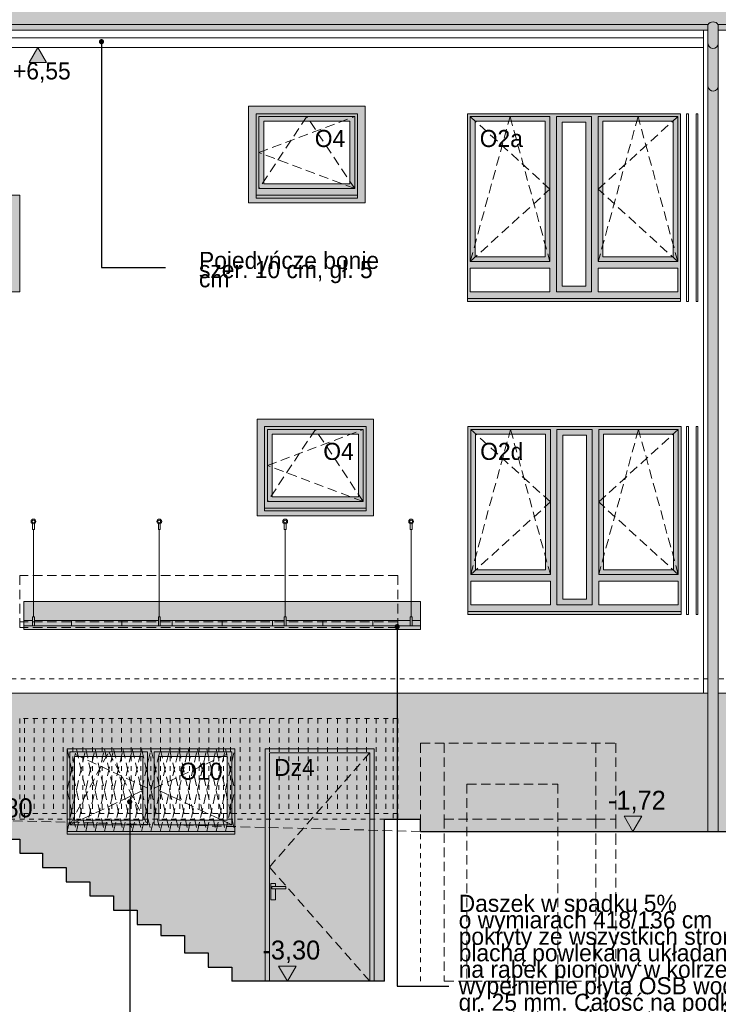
# Model space of a CAD drawing. Extents: x -149893 to 127691, y 5328 to 37028.
# Tile 10 of 88: x -97446 to -90073, y 17370 to 27755. Entities that reach past the tile are written whole.
import ezdxf

# ---------------------------------------------------------------- set-up
doc = ezdxf.new("R2010")
doc.units = 0
doc.header["$MEASUREMENT"] = 0
doc.linetypes.add('Hidden Line', pattern=[100, 50, -50])
doc.linetypes.add('Krawędzie ukryte', pattern=[150, 100, -50])
for name, color, linetype, lineweight, true_color in [('ARCH dach_Nr_Pióra__2', 7, 'Continuous', 13, 0x7f7f7f), ('arch izolacje_Nr_Pióra__9', 7, 'Continuous', 13, 0x3dad99), ('Arch kolorystyka_Nr_Pióra__81', 7, 'Continuous', 13, 0x6a6a6a), ('Arch okna_Nr_Pióra__82', 7, 'Continuous', 20, 0xaaaaaa), ('Arch okna_Nr_Pióra__84', 7, 'Continuous', 15, 0x41c341), ('Arch okna_Nr_Pióra__86', 7, 'Continuous', 20, 0x5555ff), ('INWENT.ŚCIANY_Nr_Pióra__2', 7, 'Continuous', 13, 0x7f7f7f), ('INWENT.ŚCIANY_Nr_Pióra__22', 7, 'Continuous', 9, 0x7f7f7f), ('Istniejące schody_Nr_Pióra__22', 7, 'Continuous', 9, 0x7f7f7f)]:
    doc.layers.add(name, color=color, linetype=linetype, lineweight=lineweight, true_color=true_color)
for name, color, linetype, lineweight in [('Arch drzwi_Nr_Pióra__21', 7, 'Continuous', 13), ('Arch okna_Nr_Pióra__100', 2, 'Continuous', 13), ('Arch okna_Nr_Pióra__19', 255, 'Continuous', 20), ('Arch okna_Nr_Pióra__5', 7, 'Continuous', 13), ('Arch opisy okien_Nr_Pióra__21', 7, 'Continuous', 13), ('Arch opisy_Nr_Pióra__21', 7, 'Continuous', 13), ('Arch wymiary_Nr_Pióra__21', 7, 'Continuous', 13), ('Arch wymiary_Nr_Pióra__5', 7, 'Continuous', 13), ('Arch wyposażenie_Nr_Pióra__21', 7, 'Continuous', 13), ('INWENT BALUSTRADY_Nr_Pióra__5', 7, 'Continuous', 13), ('INWENT DACH_Nr_Pióra__21', 7, 'Continuous', 13), ('INWENT ODWODNIENIE_Nr_Pióra__21', 7, 'Continuous', 13), ('INWENT OPISY_Nr_Pióra__21', 7, 'Continuous', 13), ('INWENT SCHODY_Nr_Pióra__1', 7, 'Continuous', 25), ('INWENT TEREN_Nr_Pióra__1', 7, 'Continuous', 25), ('INWENT TEREN_Nr_Pióra__21', 7, 'Continuous', 13), ('INWENT. DRZWI_Nr_Pióra__21', 7, 'Continuous', 13), ('INWENT. OKNA_Nr_Pióra__5', 7, 'Continuous', 13), ('INWENT.ŚCIANY_Nr_Pióra__1', 7, 'Continuous', 25), ('INWENT.ŚCIANY_Nr_Pióra__5', 7, 'Continuous', 13)]:
    doc.layers.add(name, color=color, linetype=linetype, lineweight=lineweight)
doc.layers.add('Arch wymiary', color=7, linetype='Continuous')
doc.styles.add('GENERATED_STYLE_1', font='txt')
doc.styles.add('GENERATED_STYLE_3', font='txt')
doc.styles.add('GENERATED_STYLE_4', font='txt')
doc.styles.add('GENERATED_STYLE_8', font='txt')
doc.dimstyles.new('GENERATED_STYLE__6', dxfattribs={"dimtxt": 179.999995, "dimasz": 114, "dimexe": 0.18, "dimexo": 0, "dimgap": 0.09, "dimtad": 1, "dimdec": 0, "dimlfac": 0.1, "dimzin": 0, "dimdsep": 46, "dimtxsty": 'GENERATED_STYLE_3', "dimblk": 'ARROWHEAD_2', "dimblk1": 'ARROWHEAD_2', "dimblk2": 'ARROWHEAD_2', "dimcen": 0.09, "dimclrd": 7, "dimclre": 7, "dimclrt": 7, "dimazin": 0, "dimtfac": 1, "dimtdec": 4, "dimtmove": 0, "dimatfit": 3, "dimfxl": 0, "dimtolj": 1, "dimtzin": 0, "dimarcsym": 0})
doc.dimstyles.new('GENERATED_STYLE__8', dxfattribs={"dimtxt": 0.18, "dimasz": 109.44, "dimexe": 0.18, "dimexo": 0.0625, "dimgap": 0.09, "dimtad": 0, "dimtih": 1, "dimtoh": 1, "dimdec": 4, "dimzin": 0, "dimdsep": 46, "dimcen": 0.09, "dimadec": 0, "dimazin": 0, "dimtfac": 1, "dimtdec": 4, "dimtmove": 0, "dimatfit": 3, "dimldrblk": 'ARROWHEAD_11', "dimfxl": 0, "dimtolj": 1, "dimtzin": 0, "dimarcsym": 0})
pattern_1 = [(45, (0, 300), (-95.45942, 95.45942), [0, -90, 0, -135]), (110, (300, 300), (126.8585, 46.17272), [0, -66, 0, -114])]

# ---------------------------------------------------------------- blocks, each defined once
blk = doc.blocks.new('Wymiary_73', base_point=(-90975, 19193))
at = {"layer": 'Arch wymiary_Nr_Pióra__21', "linetype": 'Continuous'}
blk.add_hatch(color=256, dxfattribs=at).paths.add_polyline_path([(-90975, 19193), (-91068, 19353), (-90882, 19353)], flags=0)
for p, q in [((-90975, 19193), (-91068, 19353)), ((-91068, 19353), (-90882, 19353)), ((-90882, 19353), (-90975, 19193)), ((-90975, 19193), (-91095, 19193)), ((-90975, 19193), (-90855, 19193))]:
    blk.add_line(p, q, dxfattribs=at)
at = {"layer": 'Arch wymiary_Nr_Pióra__21', "insert": (-91238, 19385), "char_height": 200, "attachment_point": 7, "style": 'GENERATED_STYLE_1'}
blk.add_mtext('{-1,72}', dxfattribs=at)
blk = doc.blocks.new('Wymiary_76', base_point=(-94621, 17613))
at = {"layer": 'Arch wymiary_Nr_Pióra__21', "linetype": 'Continuous'}
blk.add_hatch(color=256, dxfattribs=at).paths.add_polyline_path([(-94621, 17613), (-94714, 17773), (-94528, 17773)], flags=0)
for p, q in [((-94621, 17613), (-94714, 17773)), ((-94714, 17773), (-94528, 17773)), ((-94528, 17773), (-94621, 17613)), ((-94621, 17613), (-94741, 17613)), ((-94621, 17613), (-94501, 17613))]:
    blk.add_line(p, q, dxfattribs=at)
at = {"layer": 'Arch wymiary_Nr_Pióra__21', "insert": (-94884, 17805), "char_height": 200, "attachment_point": 7, "style": 'GENERATED_STYLE_1'}
blk.add_mtext('{-3,30}', dxfattribs=at)
blk = doc.blocks.new('Wymiary_77', base_point=(-97656, 19113))
at = {"layer": 'Arch wymiary_Nr_Pióra__21', "linetype": 'Continuous'}
blk.add_hatch(color=256, dxfattribs=at).paths.add_polyline_path([(-97656, 19113), (-97748, 19273), (-97563, 19273)], flags=0)
for p, q in [((-97656, 19113), (-97748, 19273)), ((-97748, 19273), (-97563, 19273)), ((-97563, 19273), (-97656, 19113)), ((-97656, 19113), (-97776, 19113)), ((-97656, 19113), (-97536, 19113))]:
    blk.add_line(p, q, dxfattribs=at)
at = {"layer": 'Arch wymiary_Nr_Pióra__21', "insert": (-97918, 19305), "char_height": 200, "attachment_point": 7, "style": 'GENERATED_STYLE_1'}
blk.add_mtext('{-1,80}', dxfattribs=at)
blk = doc.blocks.new('*D358')
at = {"layer": 'Arch wymiary_Nr_Pióra__5', "linetype": 'Continuous'}
for p, q in [((-97694, 21323), (-97694, 21396)), ((-97581, 21323), (-97806, 21323)), ((-97619, 21280), (-97769, 21366)), ((-97694, 19323), (-97694, 21323)), ((-97581, 19323), (-97806, 19323)), ((-97769, 19366), (-97619, 19280)), ((-97694, 19249), (-97694, 19323))]:
    blk.add_line(p, q, dxfattribs=at)
at = {"layer": 'Arch wymiary_Nr_Pióra__5', "insert": (-97730, 20150), "char_height": 180, "attachment_point": 7, "rotation": 90, "style": 'GENERATED_STYLE_3'}
blk.add_mtext('{200}', dxfattribs=at)
blk = doc.blocks.new('ARROWHEAD_2')
at = {"color": 0, "linetype": 'Continuous', "lineweight": 0}
for p, q in [((0, 0), (-1, 0)), ((-0.378, -0.655), (0.378, 0.655))]:
    blk.add_line(p, q, dxfattribs=at)
blk = doc.blocks.new('Wymiary_109', base_point=(-97255, 27463))
at = {"layer": 'Arch wymiary_Nr_Pióra__5', "linetype": 'Continuous'}
blk.add_hatch(color=256, dxfattribs=at).paths.add_polyline_path([(-97255, 27463), (-97347, 27303), (-97162, 27303)], flags=0)
for p, q in [((-97255, 27463), (-97375, 27463)), ((-97255, 27463), (-97347, 27303)), ((-97255, 27463), (-97135, 27463)), ((-97162, 27303), (-97255, 27463)), ((-97347, 27303), (-97162, 27303))]:
    blk.add_line(p, q, dxfattribs=at)
at = {"layer": 'Arch wymiary_Nr_Pióra__5', "insert": (-97517, 27091), "char_height": 180, "attachment_point": 7, "style": 'GENERATED_STYLE_3'}
blk.add_mtext('{+6,55}', dxfattribs=at)
blk = doc.blocks.new('ARROWHEAD_11')
at = {"color": 0, "linetype": 'Continuous', "lineweight": 0}
blk.add_line((0, 0), (-1, 0), dxfattribs=at)
at = {"color": 0, "linetype": 'Continuous', "lineweight": 0, "const_width": 0.25, "flags": 128}
blk.add_lwpolyline([(-0.125, 0, 1), (0.125, 0, 1)], format="xyb", close=True, dxfattribs=at)

msp = doc.modelspace()

# ---------------------------------------------------------------- hatches: boundary and pattern name
at = {"layer": 'Arch kolorystyka_Nr_Pióra__81', "linetype": 'Continuous'}
h = msp.add_hatch(color=256, dxfattribs=at)
h.paths.add_polyline_path([(-120405.9, 33202.8), (-120405.9, 27642.9), (-119535.9, 27642.9), (-119535.9, 19539.6), (-119425.9, 19539.6), (-119425.9, 27642.9), (-101695.9, 27642.9), (-101695.9, 19602.8), (-101715.9, 19602.8), (-101715.9, 19542.8, 0.4142136), (-101695.9, 19522.8), (-101695.9, 19359.6), (-101585.9, 19359.6), (-101585.9, 19522.8, 0.4142136), (-101565.9, 19542.8), (-101565.9, 19602.8), (-101585.9, 19602.8), (-101585.9, 27642.9), (-90183.4, 27642.9), (-90183.4, 19192.8), (-90073.4, 19192.8), (-90073.4, 27642.9), (-77115.9, 27642.9), (-77115.9, 19292.8), (-77005.9, 19292.8), (-77005.9, 27642.9), (-76315.9, 27642.9), (-76315.9, 33202.8), (-78565.9, 33202.8), (-78565.9, 33762.8), (-80315.9, 33762.8), (-80315.9, 33202.8), (-80905.9, 33202.8), (-80905.9, 33762.8), (-81545.9, 33762.8), (-81545.9, 33202.8), (-104413, 33202.8), (-104413, 33762.8), (-106715.4, 33762.8), (-106715.4, 33202.8), (-107814.8, 33202.8), (-107814.8, 33762.8), (-111476.4, 33762.8), (-111476.4, 33202.8), (-112589.5, 33202.8), (-112589.5, 33762.8), (-114291.8, 33762.8), (-114291.8, 33202.8), (-115135.1, 33202.8), (-115135.1, 33762.8), (-117437.5, 33762.8), (-117437.5, 33202.8)], flags=0)
h.paths.add_polyline_path([(-118310.9, 29036.9), (-118310.9, 29889.3), (-117230.9, 29889.3), (-117230.9, 29036.9)], flags=0)
h.paths.add_polyline_path([(-113810.9, 29036.9), (-114890.9, 29036.9), (-114890.9, 29889.3), (-113810.9, 29889.3)], flags=0)
h.paths.add_polyline_path([(-113660.9, 29889.3), (-112580.9, 29889.3), (-112580.9, 29036.9), (-113660.9, 29036.9)], flags=0)
h.paths.add_polyline_path([(-110885.9, 29036.9), (-110885.9, 29889.3), (-109805.9, 29889.3), (-109805.9, 29036.9)], flags=0)
h.paths.add_polyline_path([(-108575.9, 29036.9), (-109655.9, 29036.9), (-109655.9, 29889.3), (-108575.9, 29889.3)], flags=0)
h.paths.add_polyline_path([(-106595.9, 29889.3), (-105515.9, 29889.3), (-105515.9, 29036.9), (-106595.9, 29036.9)], flags=0)
h.paths.add_polyline_path([(-105365.9, 29036.9), (-105365.9, 29889.3), (-104285.9, 29889.3), (-104285.9, 29036.9)], flags=0)
h.paths.add_polyline_path([(-101135.9, 29036.9), (-102215.9, 29036.9), (-102215.9, 29889.3), (-101135.9, 29889.3)], flags=0)
h.paths.add_polyline_path([(-96905.9, 29036.9), (-97985.9, 29036.9), (-97985.9, 29889.3), (-96905.9, 29889.3)], flags=0)
h.paths.add_polyline_path([(-96770.9, 29889.3), (-95690.9, 29889.3), (-95690.9, 29036.9), (-96770.9, 29036.9)], flags=0)
h.paths.add_polyline_path([(-95555.9, 29036.9), (-95555.9, 29889.3), (-94475.9, 29889.3), (-94475.9, 29036.9)], flags=0)
h.paths.add_polyline_path([(-90855.9, 29036.9), (-90855.9, 29889.3), (-89775.9, 29889.3), (-89775.9, 29036.9)], flags=0)
h.paths.add_polyline_path([(-86135.9, 29036.9), (-87215.9, 29036.9), (-87215.9, 29889.3), (-86135.9, 29889.3)], flags=0)
h.paths.add_polyline_path([(-83955.9, 29889.3), (-82875.9, 29889.3), (-82875.9, 29036.9), (-83955.9, 29036.9)], flags=0)
msp.add_hatch(color=256, dxfattribs=at).paths.add_polyline_path([(-97400.9, 21322.8), (-93215.9, 21322.8), (-93215.9, 21617.3), (-97400.9, 21617.3)], flags=0)
at = {"layer": 'Arch okna_Nr_Pióra__100', "linetype": 'Continuous'}
h = msp.add_hatch(color=256, dxfattribs=at)
h.paths.add_polyline_path([(-98675.9, 24882.8), (-97445.9, 24882.8), (-97445.9, 25902.8), (-98675.9, 25902.8)], flags=0)
h.paths.add_polyline_path([(-98595.9, 24932.8), (-97525.9, 24932.8), (-97525.9, 25822.8), (-98595.9, 25822.8)], flags=0)
h = msp.add_hatch(color=256, dxfattribs=at)
h.paths.add_polyline_path([(-94940.9, 22522.8), (-93710.9, 22522.8), (-93710.9, 23542.8), (-94940.9, 23542.8)], flags=0)
h.paths.add_polyline_path([(-94860.9, 22572.8), (-93790.9, 22572.8), (-93790.9, 23462.8), (-94860.9, 23462.8)], flags=0)
at = {"layer": 'Arch okna_Nr_Pióra__19', "linetype": 'Continuous'}
h = msp.add_hatch(dxfattribs=at)
h.set_pattern_fill('Carpet', color=256, style=0, pattern_type=2)
h.set_pattern_definition(pattern_1)
h.paths.add_polyline_path([(-119425.9, 19539.6), (-100915.9, 19352.8), (-98195.9, 19322.8), (-98195.9, 19112.8), (-97445.9, 19112.8), (-97445.9, 18962.8), (-97205.9, 18962.8), (-97205.9, 18812.8), (-96955.9, 18812.8), (-96955.9, 18662.8), (-96705.9, 18662.8), (-96705.9, 18512.8), (-96455.9, 18512.8), (-96455.9, 18362.8), (-96205.9, 18362.8), (-96205.9, 18212.8), (-95955.9, 18212.8), (-95955.9, 18095.9), (-95705.9, 18095.9), (-95705.9, 17912.8), (-95455.9, 17912.8), (-95455.9, 17762.8), (-95205.9, 17762.8), (-95205.9, 17612.8), (-94855.9, 17612.8), (-94855.9, 20062.8), (-93705.9, 20062.8), (-93705.9, 17612.8), (-93595.9, 17612.8), (-93595.9, 19322.8), (-93215.9, 19322.8), (-93215.9, 19192.8), (-90183.4, 19192.8), (-90183.4, 20652.8), (-119425.9, 20652.8)], flags=0)
h.paths.add_polyline_path([(-118225.9, 19772.8), (-117335.9, 19772.8), (-117335.9, 20302.8), (-118225.9, 20302.8)], flags=0)
h.paths.add_polyline_path([(-112595.9, 19852.8, 1), (-113055.9, 19852.8, 1)], flags=0)
h.paths.add_polyline_path([(-115305.9, 19772.8), (-114415.9, 19772.8), (-114415.9, 20302.8), (-115305.9, 20302.8)], flags=0)
h.paths.add_polyline_path([(-110175.9, 19772.8), (-109285.9, 19772.8), (-109285.9, 20302.8), (-110175.9, 20302.8)], flags=0)
h.paths.add_polyline_path([(-100565.9, 19762.8), (-99385.9, 19762.8), (-99385.9, 20342.8), (-100565.9, 20342.8)], flags=0)
h.paths.add_polyline_path([(-98635.9, 20062.8), (-98335.9, 20062.8), (-98335.9, 20262.8), (-98635.9, 20262.8)], flags=0)
h.paths.add_polyline_path([(-96945.9, 19162.8), (-95175.9, 19162.8), (-95175.9, 20062.8), (-96945.9, 20062.8)], flags=0)
h = msp.add_hatch(dxfattribs=at)
h.set_pattern_fill('Carpet', color=256, style=0, pattern_type=2)
h.set_pattern_definition(pattern_1)
h.paths.add_polyline_path([(-81195.9, 19052.8), (-81325.9, 19052.8), (-82965.9, 19102.8), (-90073.4, 19192.8), (-90073.4, 20652.8), (-77115.9, 20652.8), (-77115.9, 19292.8), (-77235.9, 19292.8), (-77235.9, 17692.8), (-77515.9, 17692.8), (-77515.9, 19732.8), (-78505.9, 19732.8), (-78505.9, 19292.8), (-81195.9, 19292.8)], flags=0)
h.paths.add_polyline_path([(-89755.9, 19352.8), (-88575.9, 19352.8), (-88575.9, 20272.8), (-89755.9, 20272.8)], flags=0)
h.paths.add_polyline_path([(-85465.9, 19352.8), (-84285.9, 19352.8), (-84285.9, 20272.8), (-85465.9, 20272.8)], flags=0)
h.paths.add_polyline_path([(-82965.9, 19352.8), (-81785.9, 19352.8), (-81785.9, 20272.8), (-82965.9, 20272.8)], flags=0)
at = {"layer": 'Arch okna_Nr_Pióra__82', "linetype": 'Continuous'}
h = msp.add_hatch(color=256, dxfattribs=at)
h.paths.add_polyline_path([(-93880.9, 25872.8), (-94950.9, 25872.8), (-94950.9, 26762.8), (-93880.9, 26762.8)], flags=0)
h.paths.add_polyline_path([(-93960.9, 26022.8), (-94870.9, 26022.8), (-94870.9, 26682.8), (-93960.9, 26682.8)], flags=0)
h = msp.add_hatch(color=256, dxfattribs=at)
h.paths.add_polyline_path([(-92720.9, 24782.8), (-90470.9, 24782.8), (-90470.9, 26762.8), (-92720.9, 26762.8)], flags=0)
h.paths.add_polyline_path([(-91850.9, 24882.8), (-92690.9, 24882.8), (-92690.9, 25132.8), (-91850.9, 25132.8)], flags=0)
h.paths.add_polyline_path([(-91900.9, 25252.8), (-92640.9, 25252.8), (-92640.9, 26682.8), (-91900.9, 26682.8)], flags=0)
h.paths.add_polyline_path([(-91410.9, 24882.8), (-91780.9, 24882.8), (-91780.9, 26732.8), (-91410.9, 26732.8)], flags=0)
h.paths.add_polyline_path([(-91340.9, 25132.8), (-90500.9, 25132.8), (-90500.9, 24882.8), (-91340.9, 24882.8)], flags=0)
h.paths.add_polyline_path([(-90550.9, 25252.8), (-91290.9, 25252.8), (-91290.9, 26682.8), (-90550.9, 26682.8)], flags=0)
h = msp.add_hatch(color=256, dxfattribs=at)
h.paths.add_polyline_path([(-93790.9, 22572.8), (-94860.9, 22572.8), (-94860.9, 23462.8), (-93790.9, 23462.8)], flags=0)
h.paths.add_polyline_path([(-93870.9, 22722.8), (-94780.9, 22722.8), (-94780.9, 23382.8), (-93870.9, 23382.8)], flags=0)
h = msp.add_hatch(color=256, dxfattribs=at)
h.paths.add_polyline_path([(-92715.9, 21482.8), (-90465.9, 21482.8), (-90465.9, 23462.8), (-92715.9, 23462.8)], flags=0)
h.paths.add_polyline_path([(-91845.9, 21582.8), (-92685.9, 21582.8), (-92685.9, 21832.8), (-91845.9, 21832.8)], flags=0)
h.paths.add_polyline_path([(-91895.9, 21952.8), (-92635.9, 21952.8), (-92635.9, 23382.8), (-91895.9, 23382.8)], flags=0)
h.paths.add_polyline_path([(-91405.9, 21582.8), (-91775.9, 21582.8), (-91775.9, 23432.8), (-91405.9, 23432.8)], flags=0)
h.paths.add_polyline_path([(-91335.9, 21832.8), (-90495.9, 21832.8), (-90495.9, 21582.8), (-91335.9, 21582.8)], flags=0)
h.paths.add_polyline_path([(-90545.9, 21952.8), (-91285.9, 21952.8), (-91285.9, 23382.8), (-90545.9, 23382.8)], flags=0)
h = msp.add_hatch(color=256, dxfattribs=at)
h.paths.add_polyline_path([(-96945.9, 19162.8), (-95175.9, 19162.8), (-95175.9, 20062.8), (-96945.9, 20062.8)], flags=0)
h.paths.add_polyline_path([(-96865.9, 19982.8), (-96145.9, 19982.8), (-96145.9, 19312.8), (-96865.9, 19312.8)], flags=0)
h.paths.add_polyline_path([(-95975.9, 19312.8), (-95255.9, 19312.8), (-95255.9, 19982.8), (-95975.9, 19982.8)], flags=0)
msp.add_hatch(color=256, dxfattribs=at).paths.add_polyline_path([(-94855.9, 17612.8), (-93705.9, 17612.8), (-93705.9, 20062.8), (-94855.9, 20062.8)], flags=0)
at = {"layer": 'Arch okna_Nr_Pióra__84', "linetype": 'Continuous'}
h = msp.add_hatch(color=256, dxfattribs=at)
h.paths.add_polyline_path([(-91780.9, 24882.8), (-91410.9, 24882.8), (-91410.9, 26732.8), (-91780.9, 26732.8)], flags=0)
h.paths.add_polyline_path([(-91720.9, 26672.8), (-91720.9, 24942.8), (-91470.9, 24942.8), (-91470.9, 26672.8)], flags=0)
at = {"layer": 'Arch okna_Nr_Pióra__86', "linetype": 'Continuous'}
h = msp.add_hatch(color=256, dxfattribs=at)
h.paths.add_polyline_path([(-95030.9, 25822.8), (-93800.9, 25822.8), (-93800.9, 26842.8), (-95030.9, 26842.8)], flags=0)
h.paths.add_polyline_path([(-94950.9, 25872.8), (-93880.9, 25872.8), (-93880.9, 26762.8), (-94950.9, 26762.8)], flags=0)
h = msp.add_hatch(color=256, dxfattribs=at)
h.paths.add_polyline_path([(-91775.9, 21582.8), (-91405.9, 21582.8), (-91405.9, 23432.8), (-91775.9, 23432.8)], flags=0)
h.paths.add_polyline_path([(-91715.9, 23372.8), (-91715.9, 21642.8), (-91465.9, 21642.8), (-91465.9, 23372.8)], flags=0)

# ---------------------------------------------------------------- linework, layer by layer
at = {"layer": 'ARCH dach_Nr_Pióra__2', "linetype": 'Continuous'}
for p, q in [((-96898.4, 21417.3), (-96898.4, 21362.8)), ((-96368.4, 21417.3), (-96368.4, 21362.8)), ((-95838.4, 21417.3), (-95838.4, 21362.8)), ((-95308.4, 21417.3), (-95308.4, 21362.8)), ((-94778.4, 21417.3), (-94778.4, 21362.8)), ((-94248.4, 21417.3), (-94248.4, 21362.8)), ((-93718.4, 21417.3), (-93718.4, 21362.8))]:
    msp.add_line(p, q, dxfattribs=at)
at = {"layer": 'Arch drzwi_Nr_Pióra__21', "linetype": 'Continuous'}
for p, q in [((-94635.9, 18612.8), (-94785.9, 18612.8)), ((-94785.9, 18612.8), (-94785.9, 18587.8)), ((-94635.9, 18587.8), (-94635.9, 18612.8)), ((-94785.9, 18587.8), (-94635.9, 18587.8))]:
    msp.add_line(p, q, dxfattribs=at)
at = {"layer": 'arch izolacje_Nr_Pióra__9', "linetype": 'Continuous'}
for p, q in [((-90228.4, 20652.8), (-90228.4, 27642.9)), ((-101540.9, 27562.8), (-90228.4, 27562.8)), ((-101540.9, 27462.8), (-90228.4, 27462.8)), ((-95030.9, 26842.8), (-93800.9, 26842.8)), ((-95030.9, 26842.8), (-95030.9, 25822.8)), ((-93800.9, 26842.8), (-93800.9, 25822.8)), ((-90408.4, 26762.8), (-90388.4, 26762.8)), ((-90408.4, 26762.8), (-90408.4, 24782.8)), ((-90388.4, 26762.8), (-90388.4, 24782.8)), ((-90308.4, 26762.8), (-90288.4, 26762.8)), ((-90308.4, 26762.8), (-90308.4, 24782.8)), ((-90288.4, 26762.8), (-90288.4, 24782.8)), ((-98675.9, 25902.8), (-97445.9, 25902.8)), ((-97445.9, 25902.8), (-97445.9, 24882.8)), ((-95030.9, 25822.8), (-93800.9, 25822.8)), ((-98675.9, 24882.8), (-97445.9, 24882.8)), ((-90408.4, 24782.8), (-90388.4, 24782.8)), ((-90308.4, 24782.8), (-90288.4, 24782.8)), ((-94940.9, 23542.8), (-93710.9, 23542.8)), ((-94940.9, 23542.8), (-94940.9, 22522.8)), ((-93710.9, 23542.8), (-93710.9, 22522.8)), ((-90408.4, 23462.8), (-90388.4, 23462.8)), ((-90408.4, 23462.8), (-90408.4, 21482.8)), ((-90388.4, 23462.8), (-90388.4, 21482.8)), ((-90308.4, 23462.8), (-90288.4, 23462.8)), ((-90308.4, 23462.8), (-90308.4, 21482.8)), ((-90288.4, 23462.8), (-90288.4, 21482.8)), ((-94940.9, 22522.8), (-93710.9, 22522.8)), ((-90408.4, 21482.8), (-90388.4, 21482.8)), ((-90308.4, 21482.8), (-90288.4, 21482.8)), ((-90183.4, 20652.8), (-101585.9, 20652.8)), ((-77115.9, 20652.8), (-90073.4, 20652.8))]:
    msp.add_line(p, q, dxfattribs=at)
at = {"layer": 'Arch okna_Nr_Pióra__5', "linetype": 'Krawędzie ukryte'}
for p, q in [((-94920.9, 26352.8), (-93910.9, 26732.8)), ((-94415.9, 26732.8), (-94920.9, 25972.8)), ((-93910.9, 25972.8), (-94415.9, 26732.8)), ((-91850.9, 25967.8), (-92690.9, 26732.8)), ((-92690.9, 25202.8), (-92270.9, 26732.8)), ((-92270.9, 26732.8), (-91850.9, 25202.8)), ((-91340.9, 25967.8), (-90500.9, 26732.8)), ((-90920.9, 26732.8), (-91340.9, 25202.8)), ((-90500.9, 25202.8), (-90920.9, 26732.8)), ((-93910.9, 25972.8), (-94920.9, 26352.8)), ((-92690.9, 25202.8), (-91850.9, 25967.8)), ((-90500.9, 25202.8), (-91340.9, 25967.8)), ((-94830.9, 23052.8), (-93820.9, 23432.8)), ((-94325.9, 23432.8), (-94830.9, 22672.8)), ((-93820.9, 22672.8), (-94325.9, 23432.8)), ((-91845.9, 22667.8), (-92685.9, 23432.8)), ((-92685.9, 21902.8), (-92265.9, 23432.8)), ((-92265.9, 23432.8), (-91845.9, 21902.8)), ((-91335.9, 22667.8), (-90495.9, 23432.8)), ((-90915.9, 23432.8), (-91335.9, 21902.8)), ((-90495.9, 21902.8), (-90915.9, 23432.8)), ((-93820.9, 22672.8), (-94830.9, 23052.8)), ((-92685.9, 21902.8), (-91845.9, 22667.8)), ((-90495.9, 21902.8), (-91335.9, 22667.8)), ((-96915.9, 19262.8), (-96505.9, 20032.8)), ((-96095.9, 19647.8), (-96915.9, 20032.8)), ((-96505.9, 20032.8), (-96095.9, 19262.8)), ((-96025.9, 19647.8), (-95205.9, 20032.8)), ((-94810.9, 18817.8), (-93750.9, 20022.8)), ((-96915.9, 19262.8), (-96095.9, 19647.8)), ((-95205.9, 19262.8), (-96025.9, 19647.8)), ((-93750.9, 17612.8), (-94810.9, 18817.8))]:
    msp.add_line(p, q, dxfattribs=at)
at = {"layer": 'Arch okna_Nr_Pióra__5', "linetype": 'Continuous'}
for p, q in [((-92690.9, 26732.8), (-91850.9, 26732.8)), ((-92690.9, 26732.8), (-92690.9, 25202.8)), ((-91850.9, 25202.8), (-91850.9, 26732.8)), ((-91780.9, 26732.8), (-91410.9, 26732.8)), ((-91780.9, 24882.8), (-91780.9, 26732.8)), ((-91410.9, 24882.8), (-91410.9, 26732.8)), ((-91340.9, 26732.8), (-90500.9, 26732.8)), ((-91340.9, 25202.8), (-91340.9, 26732.8)), ((-90500.9, 26732.8), (-90500.9, 25202.8)), ((-92640.9, 26682.8), (-92640.9, 25252.8)), ((-92640.9, 26682.8), (-91900.9, 26682.8)), ((-91900.9, 25252.8), (-91900.9, 26682.8)), ((-91720.9, 24942.8), (-91720.9, 26672.8)), ((-91720.9, 26672.8), (-91470.9, 26672.8)), ((-91470.9, 24942.8), (-91470.9, 26672.8)), ((-91290.9, 25252.8), (-91290.9, 26682.8)), ((-91290.9, 26682.8), (-90550.9, 26682.8)), ((-90550.9, 26682.8), (-90550.9, 25252.8)), ((-92640.9, 25252.8), (-91900.9, 25252.8)), ((-91290.9, 25252.8), (-90550.9, 25252.8)), ((-92690.9, 25202.8), (-91850.9, 25202.8)), ((-92690.9, 25132.8), (-91850.9, 25132.8)), ((-92690.9, 25132.8), (-92690.9, 24882.8)), ((-91850.9, 24882.8), (-91850.9, 25132.8)), ((-91340.9, 25202.8), (-90500.9, 25202.8)), ((-91340.9, 25132.8), (-90500.9, 25132.8)), ((-91340.9, 24882.8), (-91340.9, 25132.8)), ((-90500.9, 25132.8), (-90500.9, 24882.8)), ((-91720.9, 24942.8), (-91470.9, 24942.8)), ((-92690.9, 24882.8), (-91850.9, 24882.8)), ((-91780.9, 24882.8), (-91410.9, 24882.8)), ((-91340.9, 24882.8), (-90500.9, 24882.8)), ((-92685.9, 23432.8), (-91845.9, 23432.8)), ((-92685.9, 23432.8), (-92685.9, 21902.8)), ((-92635.9, 23382.8), (-92635.9, 21952.8)), ((-92635.9, 23382.8), (-91895.9, 23382.8)), ((-91895.9, 21952.8), (-91895.9, 23382.8)), ((-91845.9, 21902.8), (-91845.9, 23432.8)), ((-91775.9, 23432.8), (-91405.9, 23432.8)), ((-91775.9, 21582.8), (-91775.9, 23432.8)), ((-91715.9, 21642.8), (-91715.9, 23372.8)), ((-91715.9, 23372.8), (-91465.9, 23372.8)), ((-91465.9, 21642.8), (-91465.9, 23372.8)), ((-91405.9, 21582.8), (-91405.9, 23432.8)), ((-91335.9, 23432.8), (-90495.9, 23432.8)), ((-91335.9, 21902.8), (-91335.9, 23432.8)), ((-91285.9, 21952.8), (-91285.9, 23382.8)), ((-91285.9, 23382.8), (-90545.9, 23382.8)), ((-90545.9, 23382.8), (-90545.9, 21952.8)), ((-90495.9, 23432.8), (-90495.9, 21902.8)), ((-92635.9, 21952.8), (-91895.9, 21952.8)), ((-91285.9, 21952.8), (-90545.9, 21952.8)), ((-92685.9, 21902.8), (-91845.9, 21902.8)), ((-92685.9, 21832.8), (-91845.9, 21832.8)), ((-92685.9, 21832.8), (-92685.9, 21582.8)), ((-91845.9, 21582.8), (-91845.9, 21832.8)), ((-91335.9, 21902.8), (-90495.9, 21902.8)), ((-91335.9, 21832.8), (-90495.9, 21832.8)), ((-91335.9, 21582.8), (-91335.9, 21832.8)), ((-90495.9, 21832.8), (-90495.9, 21582.8)), ((-91715.9, 21642.8), (-91465.9, 21642.8)), ((-92685.9, 21582.8), (-91845.9, 21582.8)), ((-91775.9, 21582.8), (-91405.9, 21582.8)), ((-91335.9, 21582.8), (-90495.9, 21582.8)), ((-96915.9, 20032.8), (-96915.9, 19262.8)), ((-96095.9, 20032.8), (-96915.9, 20032.8)), ((-96145.9, 19982.8), (-96865.9, 19982.8)), ((-96865.9, 19982.8), (-96865.9, 19312.8)), ((-96145.9, 19982.8), (-96145.9, 19312.8)), ((-96095.9, 20032.8), (-96095.9, 19262.8)), ((-95205.9, 20032.8), (-96025.9, 20032.8)), ((-96025.9, 20032.8), (-96025.9, 19262.8)), ((-95255.9, 19982.8), (-95975.9, 19982.8)), ((-95975.9, 19982.8), (-95975.9, 19312.8)), ((-95255.9, 19982.8), (-95255.9, 19312.8)), ((-95205.9, 20032.8), (-95205.9, 19262.8)), ((-96095.9, 19262.8), (-96915.9, 19262.8)), ((-96145.9, 19312.8), (-96865.9, 19312.8)), ((-95205.9, 19262.8), (-96025.9, 19262.8)), ((-95255.9, 19312.8), (-95975.9, 19312.8)), ((-96945.9, 19192.8), (-96945.9, 19162.8)), ((-96945.9, 19162.8), (-95175.9, 19162.8)), ((-95175.9, 19162.8), (-95175.9, 19192.8))]:
    msp.add_line(p, q, dxfattribs=at)
at = {"layer": 'Arch wyposażenie_Nr_Pióra__21', "linetype": 'Continuous'}
for p, q in [((-97310.9, 22377.7), (-97310.9, 22451.3)), ((-97290.9, 22377.7), (-97290.9, 22451.3)), ((-95982.6, 22377.7), (-95982.6, 22451.3)), ((-95962.6, 22377.7), (-95962.6, 22451.3)), ((-94654.3, 22377.7), (-94654.3, 22451.3)), ((-94634.3, 22377.7), (-94634.3, 22451.3)), ((-93325.9, 22377.7), (-93325.9, 22451.3)), ((-93305.9, 22377.7), (-93305.9, 22451.3)), ((-97310.9, 22377.7), (-97290.9, 22377.7)), ((-97300.9, 21454.9), (-97300.9, 22377.7)), ((-95962.6, 22377.7), (-95982.6, 22377.7)), ((-95972.6, 21454.9), (-95972.6, 22377.7)), ((-94654.3, 22377.7), (-94634.3, 22377.7)), ((-94644.3, 21454.9), (-94644.3, 22377.7)), ((-93305.9, 22377.7), (-93325.9, 22377.7)), ((-93315.9, 21454.9), (-93315.9, 22377.7)), ((-97400.9, 21417.3), (-97400.9, 21617.3)), ((-97400.9, 21617.3), (-93215.9, 21617.3)), ((-93215.9, 21617.3), (-93215.9, 21417.3)), ((-97400.9, 21322.8), (-97400.9, 21417.3)), ((-97400.9, 21417.3), (-97310.9, 21417.3)), ((-97310.9, 21454.9), (-97290.9, 21454.9)), ((-97310.9, 21362.8), (-97310.9, 21454.9)), ((-97290.9, 21362.8), (-97290.9, 21454.9)), ((-97290.9, 21417.3), (-95982.6, 21417.3)), ((-95962.6, 21454.9), (-95982.6, 21454.9)), ((-95982.6, 21362.8), (-95982.6, 21454.9)), ((-95962.6, 21362.8), (-95962.6, 21454.9)), ((-95962.6, 21417.3), (-94654.3, 21417.3)), ((-94654.3, 21454.9), (-94634.3, 21454.9)), ((-94654.3, 21362.8), (-94654.3, 21454.9)), ((-94634.3, 21362.8), (-94634.3, 21454.9)), ((-94634.3, 21417.3), (-93325.9, 21417.3)), ((-93305.9, 21454.9), (-93325.9, 21454.9)), ((-93325.9, 21362.8), (-93325.9, 21454.9)), ((-93305.9, 21362.8), (-93305.9, 21454.9)), ((-93305.9, 21417.3), (-93215.9, 21417.3)), ((-93215.9, 21322.8), (-93215.9, 21417.3)), ((-97400.9, 21362.8), (-93215.9, 21362.8)), ((-97400.9, 21322.8), (-93215.9, 21322.8))]:
    msp.add_line(p, q, dxfattribs=at)
for centre, radius in [((-97300.9, 22462.5), 25), ((-97300.9, 22462.5), 15), ((-95972.6, 22462.5), 25), ((-95972.6, 22462.5), 15), ((-94644.3, 22462.5), 25), ((-94644.3, 22462.5), 15), ((-93315.9, 22462.5), 25), ((-93315.9, 22462.5), 15)]:
    msp.add_circle(centre, radius, dxfattribs=at)
at = {"layer": 'INWENT BALUSTRADY_Nr_Pióra__5', "linetype": 'Hidden Line'}
for p, q in [((-93455.9, 20382.8), (-97445.9, 20382.8)), ((-97445.9, 20382.8), (-97445.9, 19322.8)), ((-97395.9, 20382.8), (-97395.9, 19322.8)), ((-97293.4, 20382.8), (-97293.4, 19382.8)), ((-97190.9, 20382.8), (-97190.9, 19382.8)), ((-97088.4, 20382.8), (-97088.4, 19382.8)), ((-96985.9, 20382.8), (-96985.9, 19382.8)), ((-96883.4, 20382.8), (-96883.4, 19382.8)), ((-96780.9, 20382.8), (-96780.9, 19382.8)), ((-96678.4, 20382.8), (-96678.4, 19382.8)), ((-96575.9, 20382.8), (-96575.9, 19382.8)), ((-96473.4, 20382.8), (-96473.4, 19382.8)), ((-96370.9, 20382.8), (-96370.9, 19382.8)), ((-96268.4, 20382.8), (-96268.4, 19382.8)), ((-96165.9, 20382.8), (-96165.9, 19382.8)), ((-96063.4, 20382.8), (-96063.4, 19382.8)), ((-95960.9, 20382.8), (-95960.9, 19382.8)), ((-95858.4, 20382.8), (-95858.4, 19382.8)), ((-95755.9, 20382.8), (-95755.9, 19382.8)), ((-95653.4, 20382.8), (-95653.4, 19382.8)), ((-95550.9, 20382.8), (-95550.9, 19382.8)), ((-95448.4, 20382.8), (-95448.4, 19382.8)), ((-95345.9, 20382.8), (-95345.9, 19322.8)), ((-95295.9, 20382.8), (-95295.9, 19322.8)), ((-95220.9, 20382.8), (-95220.9, 19382.8)), ((-95118.4, 20382.8), (-95118.4, 19382.8)), ((-95015.9, 20382.8), (-95015.9, 19382.8)), ((-94913.4, 20382.8), (-94913.4, 19382.8)), ((-94810.9, 20382.8), (-94810.9, 19382.8)), ((-94708.4, 20382.8), (-94708.4, 19382.8)), ((-94605.9, 20382.8), (-94605.9, 19382.8)), ((-94503.4, 20382.8), (-94503.4, 19382.8)), ((-94400.9, 20382.8), (-94400.9, 19382.8)), ((-94298.4, 20382.8), (-94298.4, 19382.8)), ((-94195.9, 20382.8), (-94195.9, 19382.8)), ((-94093.4, 20382.8), (-94093.4, 19382.8)), ((-93990.9, 20382.8), (-93990.9, 19382.8)), ((-93888.4, 20382.8), (-93888.4, 19382.8)), ((-93785.9, 20382.8), (-93785.9, 19382.8)), ((-93683.4, 20382.8), (-93683.4, 19382.8)), ((-93580.9, 20382.8), (-93580.9, 19382.8)), ((-93505.9, 20382.8), (-93505.9, 19322.8)), ((-93455.9, 20382.8), (-93455.9, 19322.8)), ((-93455.9, 19382.8), (-97445.9, 19382.8))]:
    msp.add_line(p, q, dxfattribs=at)
at = {"layer": 'INWENT DACH_Nr_Pióra__21', "linetype": 'Continuous'}
for p, q in [((-101585.9, 27702.2), (-90183.4, 27702.2)), ((-101585.9, 27642.9), (-90183.4, 27642.9)), ((-90073.4, 27702.2), (-77115.9, 27702.2)), ((-90073.4, 27642.9), (-77115.9, 27642.9))]:
    msp.add_line(p, q, dxfattribs=at)
at = {"layer": 'INWENT ODWODNIENIE_Nr_Pióra__21', "linetype": 'Continuous'}
for p, q in [((-90183.4, 27702.2), (-90183.4, 19192.8)), ((-90073.4, 27702.2), (-90073.4, 19192.8))]:
    msp.add_line(p, q, dxfattribs=at)
for centre, radius, start, end in [((-90128.4, 27666.6), 65.5, 32.87588, 147.12412), ((-90128.4, 27507.4), 55.2, 174.54738, 354.54738), ((-90128.4, 27057.4), 55.2, 185.45262, 5.45262)]:
    msp.add_arc(centre, radius, start, end, dxfattribs=at)
at = {"layer": 'INWENT SCHODY_Nr_Pióra__1', "linetype": 'Continuous'}
for p, q in [((-98195.9, 19112.8), (-97445.9, 19112.8)), ((-97445.9, 19112.8), (-97445.9, 18962.8)), ((-97445.9, 18962.8), (-97205.9, 18962.8)), ((-97205.9, 18962.8), (-97205.9, 18812.8)), ((-97205.9, 18812.8), (-96955.9, 18812.8)), ((-96955.9, 18812.8), (-96955.9, 18662.8)), ((-96955.9, 18662.8), (-96705.9, 18662.8)), ((-96705.9, 18662.8), (-96705.9, 18512.8)), ((-96705.9, 18512.8), (-96455.9, 18512.8)), ((-96455.9, 18512.8), (-96455.9, 18362.8)), ((-96455.9, 18362.8), (-96205.9, 18362.8)), ((-96205.9, 18362.8), (-96205.9, 18212.8)), ((-96205.9, 18212.8), (-95955.9, 18212.8)), ((-95955.9, 18212.8), (-95955.9, 18095.9)), ((-95955.9, 18095.9), (-95705.9, 18095.9)), ((-95705.9, 18095.9), (-95705.9, 17912.8)), ((-95705.9, 17912.8), (-95455.9, 17912.8)), ((-95455.9, 17912.8), (-95455.9, 17762.8)), ((-95455.9, 17762.8), (-95205.9, 17762.8)), ((-95205.9, 17762.8), (-95205.9, 17612.8)), ((-93595.9, 17612.8), (-95205.9, 17612.8))]:
    msp.add_line(p, q, dxfattribs=at)
at = {"layer": 'INWENT TEREN_Nr_Pióra__1', "linetype": 'Continuous'}
msp.add_line((-93215.9, 19192.8), (-88575.9, 19192.8), dxfattribs=at)
at = {"layer": 'INWENT TEREN_Nr_Pióra__21', "linetype": 'Krawędzie ukryte'}
msp.add_line((-93215.9, 19192.8), (-98195.9, 19322.8), dxfattribs=at)
at = {"layer": 'INWENT. DRZWI_Nr_Pióra__21', "linetype": 'Continuous'}
for p, q in [((-94810.9, 20022.8), (-93750.9, 20022.8)), ((-94810.9, 20022.8), (-94810.9, 17612.8)), ((-93750.9, 17612.8), (-93750.9, 20022.8)), ((-94795.9, 18642.8), (-94745.9, 18642.8)), ((-94795.9, 18472.8), (-94795.9, 18642.8)), ((-94745.9, 18612.8), (-94745.9, 18642.8)), ((-94745.9, 18472.8), (-94745.9, 18587.8)), ((-94745.9, 18472.8), (-94795.9, 18472.8))]:
    msp.add_line(p, q, dxfattribs=at)
at = {"layer": 'INWENT. OKNA_Nr_Pióra__5', "linetype": 'Continuous'}
for p, q in [((-93910.9, 26732.8), (-94920.9, 26732.8)), ((-94920.9, 25972.8), (-94920.9, 26732.8)), ((-93910.9, 25972.8), (-93910.9, 26732.8)), ((-94870.9, 26022.8), (-94870.9, 26682.8)), ((-93960.9, 26682.8), (-94870.9, 26682.8)), ((-93960.9, 26022.8), (-93960.9, 26682.8)), ((-93910.9, 25972.8), (-94920.9, 25972.8)), ((-93960.9, 26022.8), (-94870.9, 26022.8)), ((-94950.9, 25872.8), (-94950.9, 25902.8)), ((-93880.9, 25872.8), (-94950.9, 25872.8)), ((-93880.9, 25902.8), (-93880.9, 25872.8)), ((-92720.9, 24812.8), (-92720.9, 24782.8)), ((-92720.9, 24782.8), (-90470.9, 24782.8)), ((-90470.9, 24782.8), (-90470.9, 24812.8)), ((-93820.9, 23432.8), (-94830.9, 23432.8)), ((-94830.9, 22672.8), (-94830.9, 23432.8)), ((-94780.9, 22722.8), (-94780.9, 23382.8)), ((-93870.9, 23382.8), (-94780.9, 23382.8)), ((-93870.9, 22722.8), (-93870.9, 23382.8)), ((-93820.9, 22672.8), (-93820.9, 23432.8)), ((-93820.9, 22672.8), (-94830.9, 22672.8)), ((-93870.9, 22722.8), (-94780.9, 22722.8)), ((-94860.9, 22572.8), (-94860.9, 22602.8)), ((-93790.9, 22572.8), (-94860.9, 22572.8)), ((-93790.9, 22602.8), (-93790.9, 22572.8)), ((-92715.9, 21512.8), (-92715.9, 21482.8)), ((-90465.9, 21482.8), (-90465.9, 21512.8)), ((-92715.9, 21482.8), (-90465.9, 21482.8))]:
    msp.add_line(p, q, dxfattribs=at)
at = {"layer": 'INWENT.ŚCIANY_Nr_Pióra__1', "linetype": 'Continuous'}
for p, q in [((-93595.9, 17612.8), (-93595.9, 19322.8)), ((-93595.9, 19322.8), (-93215.9, 19322.8)), ((-93215.9, 19192.8), (-93215.9, 19322.8))]:
    msp.add_line(p, q, dxfattribs=at)
at = {"layer": 'INWENT.ŚCIANY_Nr_Pióra__2', "linetype": 'Krawędzie ukryte'}
for p, q in [((-93455.9, 21892.8), (-97445.9, 21892.8)), ((-97445.9, 21892.8), (-97445.9, 21342.8)), ((-93455.9, 21892.8), (-93455.9, 21342.8)), ((-93455.9, 21402.8), (-97445.9, 21402.8)), ((-93455.9, 21342.8), (-97445.9, 21342.8))]:
    msp.add_line(p, q, dxfattribs=at)
at = {"layer": 'INWENT.ŚCIANY_Nr_Pióra__22', "linetype": 'Krawędzie ukryte'}
for p, q in [((-96945.9, 19192.8), (-96749.3, 20062.8)), ((-96945.9, 19627.8), (-96847.6, 20062.8)), ((-96945.9, 20062.8), (-96749.3, 19192.8)), ((-96847.6, 19192.8), (-96650.9, 20062.8)), ((-96847.6, 20062.8), (-96650.9, 19192.8)), ((-96749.3, 19192.8), (-96552.6, 20062.8)), ((-96749.3, 20062.8), (-96552.6, 19192.8)), ((-96650.9, 19192.8), (-96454.3, 20062.8)), ((-96650.9, 20062.8), (-96454.3, 19192.8)), ((-96552.6, 19192.8), (-96355.9, 20062.8)), ((-96552.6, 20062.8), (-96355.9, 19192.8)), ((-96454.3, 19192.8), (-96257.6, 20062.8)), ((-96454.3, 20062.8), (-96257.6, 19192.8)), ((-96355.9, 19192.8), (-96159.3, 20062.8)), ((-96355.9, 20062.8), (-96159.3, 19192.8)), ((-96257.6, 19192.8), (-96060.9, 20062.8)), ((-96257.6, 20062.8), (-96060.9, 19192.8)), ((-96159.3, 19192.8), (-95962.6, 20062.8)), ((-96159.3, 20062.8), (-95962.6, 19192.8)), ((-96060.9, 19192.8), (-95864.3, 20062.8)), ((-96060.9, 20062.8), (-95864.3, 19192.8)), ((-95962.6, 19192.8), (-95765.9, 20062.8)), ((-95962.6, 20062.8), (-95765.9, 19192.8)), ((-95864.3, 19192.8), (-95667.6, 20062.8)), ((-95864.3, 20062.8), (-95667.6, 19192.8)), ((-95765.9, 19192.8), (-95569.3, 20062.8)), ((-95765.9, 20062.8), (-95569.3, 19192.8)), ((-95667.6, 19192.8), (-95470.9, 20062.8)), ((-95667.6, 20062.8), (-95470.9, 19192.8)), ((-95569.3, 19192.8), (-95372.6, 20062.8)), ((-95569.3, 20062.8), (-95372.6, 19192.8)), ((-95470.9, 19192.8), (-95274.3, 20062.8)), ((-95470.9, 20062.8), (-95274.3, 19192.8)), ((-95372.6, 19192.8), (-95175.9, 20062.8)), ((-95372.6, 20062.8), (-95175.9, 19192.8)), ((-95274.3, 20062.8), (-95175.9, 19627.8)), ((-96945.9, 19627.8), (-96847.6, 19192.8)), ((-95274.3, 19192.8), (-95175.9, 19627.8))]:
    msp.add_line(p, q, dxfattribs=at)
at = {"layer": 'INWENT.ŚCIANY_Nr_Pióra__5', "linetype": 'Continuous'}
for p, q in [((-93880.9, 26762.8), (-94950.9, 26762.8)), ((-94950.9, 25902.8), (-94950.9, 26762.8)), ((-93880.9, 25902.8), (-93880.9, 26762.8)), ((-92720.9, 26762.8), (-90470.9, 26762.8)), ((-92720.9, 26762.8), (-92720.9, 24812.8)), ((-90470.9, 26762.8), (-90470.9, 24812.8)), ((-93880.9, 25902.8), (-94950.9, 25902.8)), ((-92720.9, 24812.8), (-90470.9, 24812.8)), ((-93790.9, 23462.8), (-94860.9, 23462.8)), ((-94860.9, 22602.8), (-94860.9, 23462.8)), ((-93790.9, 22602.8), (-93790.9, 23462.8)), ((-92715.9, 23462.8), (-92715.9, 21512.8)), ((-92715.9, 23462.8), (-90465.9, 23462.8)), ((-90465.9, 23462.8), (-90465.9, 21512.8)), ((-93790.9, 22602.8), (-94860.9, 22602.8)), ((-92715.9, 21512.8), (-90465.9, 21512.8)), ((-95175.9, 20062.8), (-96945.9, 20062.8)), ((-96945.9, 20062.8), (-96945.9, 19192.8)), ((-95175.9, 20062.8), (-95175.9, 19192.8)), ((-94855.9, 20062.8), (-93705.9, 20062.8)), ((-94855.9, 20062.8), (-94855.9, 17612.8)), ((-93705.9, 20062.8), (-93705.9, 17612.8)), ((-95175.9, 19192.8), (-96945.9, 19192.8))]:
    msp.add_line(p, q, dxfattribs=at)
at = {"layer": 'INWENT.ŚCIANY_Nr_Pióra__5', "linetype": 'Hidden Line'}
for p, q in [((-90183.4, 20802.8), (-101585.9, 20802.8)), ((-77115.9, 20802.8), (-90073.4, 20802.8)), ((-93595.9, 19322.8), (-98195.9, 19322.8)), ((-93215.9, 17612.8), (-93215.9, 19192.8)), ((-92725.9, 17612.8), (-91765.9, 17612.8))]:
    msp.add_line(p, q, dxfattribs=at)
at = {"layer": 'Istniejące schody_Nr_Pióra__22', "linetype": 'Krawędzie ukryte'}
for p, q in [((-93215.9, 20122.8), (-91155.9, 20122.8)), ((-93215.9, 20122.8), (-93215.9, 19322.8)), ((-92965.9, 20122.8), (-92965.9, 19322.8)), ((-91365.9, 20122.8), (-91365.9, 19322.8)), ((-91155.9, 20122.8), (-91155.9, 19322.8)), ((-92725.9, 19692.8), (-91765.9, 19692.8)), ((-92725.9, 19692.8), (-92725.9, 17612.8)), ((-91765.9, 19692.8), (-91765.9, 17612.8)), ((-92965.9, 19322.8), (-92965.9, 17612.8)), ((-91365.9, 19322.8), (-92965.9, 19322.8)), ((-91365.9, 19322.8), (-91365.9, 19152.8)), ((-91365.9, 19322.8), (-91155.9, 19322.8)), ((-91155.9, 19322.8), (-91155.9, 19152.8)), ((-91365.9, 19152.8), (-91365.9, 17612.8)), ((-91155.9, 19152.8), (-91155.9, 17612.8)), ((-91365.9, 17612.8), (-92965.9, 17612.8))]:
    msp.add_line(p, q, dxfattribs=at)

# ---------------------------------------------------------------- block references
at = {"layer": 'Arch wymiary', "linetype": 'Continuous'}
for name, p in [('Wymiary_109', (-97254.6, 27462.8)), ('Wymiary_73', (-90974.9, 19192.8)), ('Wymiary_77', (-97655.7, 19112.8)), ('Wymiary_76', (-94621.2, 17612.8))]:
    msp.add_blockref(name, p, dxfattribs=at)

# ---------------------------------------------------------------- texts
at = {"layer": 'Arch opisy okien_Nr_Pióra__21', "linetype": 'Continuous', "char_height": 180, "style": 'GENERATED_STYLE_8'}
for s, insert, attachment_point in [('{O4}', (-94010.9, 26591.7), 3), ('{O2a}', (-92590.9, 26591.7), 1), ('{O4}', (-93920.9, 23291.7), 3), ('{O2d}', (-92585.9, 23291.7), 1), ('{Dz4}', (-94760.9, 19958.1), 1), ('{O10}', (-95305.9, 19918.1), 3)]:
    msp.add_mtext(s, dxfattribs=dict(at, insert=insert, attachment_point=attachment_point))
at = {"layer": 'Arch opisy_Nr_Pióra__21', "linetype": 'Continuous', "char_height": 180, "attachment_point": 4, "style": 'GENERATED_STYLE_4'}
for s, insert, width, line_spacing_factor in [('{Pojedyńcze bonie\\Pszer. 10 cm, gł. 5 cm }', (-95553.7, 25117.7), 2065.13, 0.322723), ('{Daszek w spadku 5% \\Po wymiarach 418/136 cm \\Ppokryty ze wszystkich stron\\Pblachą powlekaną układaną \\Pna rąbek pionowy w kolrze RAL 7024,\\Pwypełnienie płyta OSB wodoodporna\\Pgr. 25 mm. Całość na podkonstrukcji\\Pz kształtowników stalowych mocowanych\\Pbezpośrednio do ściany. Konstrukcja daszku\\Pzamocowana do cięgien stalowych}', (-92813.4, 17538.2), 4445.381, 0.579501)]:
    msp.add_mtext(s, dxfattribs=dict(at, insert=insert, width=width, line_spacing_factor=line_spacing_factor))

# ---------------------------------------------------------------- dimensions: what is measured, and where the dimension line sits
at = {"layer": 'Arch wymiary', "linetype": 'Continuous'}
dim = msp.add_linear_dim(base=(-97693.5, 19322.8), p1=(-98195.9, 19322.8), p2=(-97400.9, 21322.8), angle=90, dimstyle='GENERATED_STYLE__6', dxfattribs=at)
dim.commit()
dim.dimension.update_dxf_attribs({"geometry": '*D358', "text_midpoint": (-97819.5, 20354.9)})

# ---------------------------------------------------------------- leaders
at = {"layer": 'Arch opisy_Nr_Pióra__21', "linetype": 'Continuous', "annotation_type": 0, "has_hookline": 1, "hookline_direction": 1}
for points, text_width in [([(-96582.8, 27522.6), (-96582.8, 25142), (-95907.9, 25142)], 1782.9), ([(-93461.9, 21352.8), (-93461.9, 17562.4), (-92916.5, 17562.4)], 4414.3)]:
    msp.add_leader(points, dimstyle='GENERATED_STYLE__8', dxfattribs=dict(at, text_width=text_width))
at = {"layer": 'INWENT OPISY_Nr_Pióra__21', "linetype": 'Continuous', "annotation_type": 0, "has_hookline": 1, "hookline_direction": 1, "text_width": 2305.7}
msp.add_leader([(-96285.2, 19505.6), (-96285.2, 16291.3), (-95982.2, 16291.3)], dimstyle='GENERATED_STYLE__8', dxfattribs=at)

doc.saveas('drawing.dxf')
